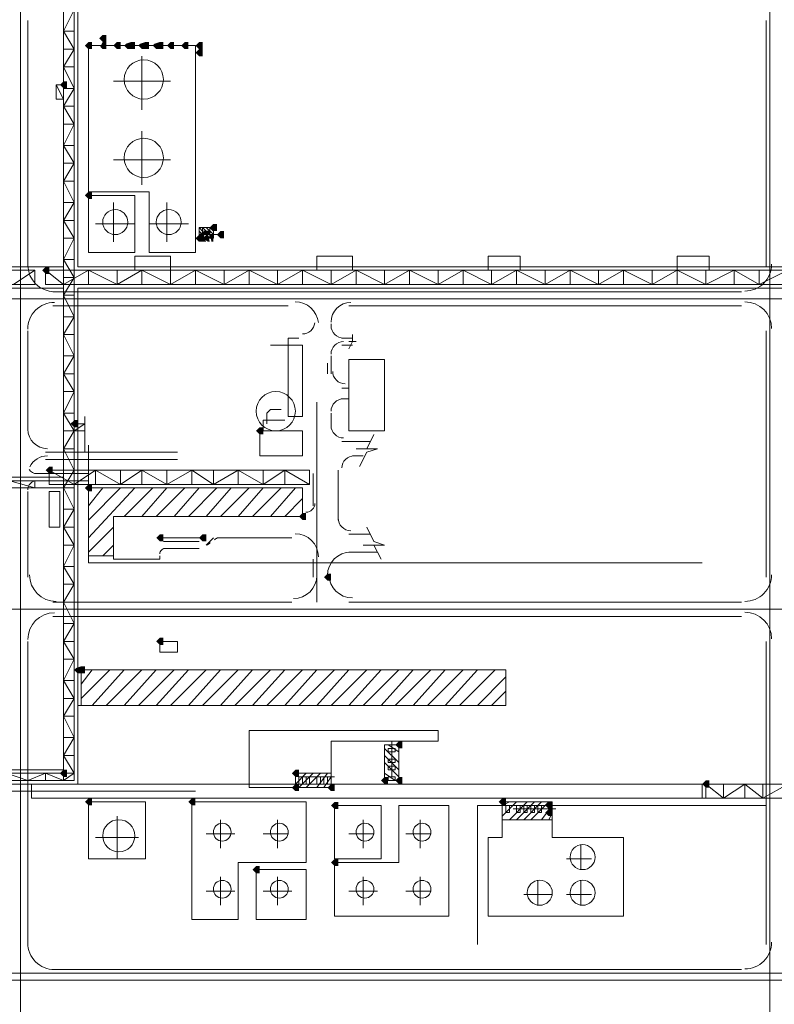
# Model space of a CAD drawing. Header units: millimetres. Extents: x -3176 to 162662, y -36434 to 57907.
# Tile 56 of 155: x 73850 to 76101, y 33837 to 36774. Entities that reach past the tile are written whole.
import ezdxf

# ---------------------------------------------------------------- set-up
doc = ezdxf.new("R2010")
doc.units = ezdxf.units.MM
doc.linetypes.add('1-Sheet - 32170-CIV-6170-DW-2035-015-01 - RZUTY$0$IMPORT-HIDDENX2 _6_', pattern=[238125000.0, 158750000.0, -79375000.0])
doc.layers.get('0').update_dxf_attribs({"lineweight": 5})
doc.layers.add('1-Sheet - 32170-CIV-6170-DW-2035-015-01 - RZUTY$0$CIV_KEYPLAN', color=8, linetype='Continuous', lineweight=0)
doc.layers.add('1-Sheet - 32170-CIV-6170-DW-2035-015-01 - RZUTY$0$PLAN ORIENTACYJNY _KEY PLAN__dwg _3_', color=8, linetype='Continuous', lineweight=0)

# ---------------------------------------------------------------- blocks, each defined once
blk = doc.blocks.new('1-Sheet - 32170-CIV-6170-DW-2035-015-01 - RZUTY$0$PLAN ORIENTACYJNY _KEY PLAN__dwg_A$Ccfc037ab-730732-A_KEY_PLAN')
at = {"layer": '1-Sheet - 32170-CIV-6170-DW-2035-015-01 - RZUTY$0$CIV_KEYPLAN'}
for points in [[(1196.69, 1132.21), (1197.76, 1132.21), (1197.76, 1134.34), (1196.69, 1134.34), (1195.63, 1133.27)], [(1193.5, 1130.08), (1193.5, 1132.21), (1192.43, 1132.21), (1191.37, 1131.14), (1192.43, 1130.08)], [(1196.69, 1130.08), (1197.76, 1130.08), (1197.76, 1132.21), (1196.69, 1132.21), (1195.98, 1130.79)], [(1202.01, 1130.08), (1202.01, 1132.21), (1200.95, 1132.21), (1199.88, 1131.14), (1200.95, 1130.08)], [(1205.21, 1130.08), (1205.21, 1132.21), (1203.61, 1131.68), (1203.08, 1131.14), (1204.14, 1130.08)], [(1206.27, 1130.08), (1206.27, 1132.21), (1205.21, 1132.21), (1205.21, 1130.08)], [(1209.46, 1130.08), (1209.46, 1132.21), (1207.87, 1131.68), (1207.33, 1131.14), (1208.4, 1130.08)], [(1209.46, 1130.08), (1210.53, 1130.08), (1210.53, 1132.21), (1209.46, 1132.21)], [(1213.72, 1130.08), (1213.72, 1132.21), (1212.12, 1131.68), (1211.59, 1131.14), (1212.66, 1130.08)], [(1214.79, 1130.08), (1214.79, 1132.21), (1213.72, 1132.21), (1213.72, 1130.08)], [(1217.11, 1130.08), (1217.98, 1130.08), (1217.98, 1132.21), (1216.91, 1132.21), (1215.85, 1131.14), (1216.91, 1130.08)], [(1222.24, 1130.08), (1222.24, 1132.21), (1221.17, 1132.21), (1220.11, 1131.14), (1221.17, 1130.08)], [(1225.43, 1130.08), (1226.49, 1130.08), (1226.49, 1132.21), (1225.43, 1132.21), (1224.36, 1131.14)], [(1225.43, 1127.95), (1226.49, 1127.95), (1226.49, 1130.08), (1225.43, 1130.08), (1224.36, 1129.02)], [(1184.98, 1118.37), (1186.05, 1118.37), (1186.05, 1120.5), (1184.98, 1120.5), (1183.92, 1119.44)], [(1193.5, 1085.38), (1193.5, 1087.5), (1192.43, 1087.5), (1191.37, 1086.44), (1192.43, 1085.38)], [(1225.96, 1074.2), (1227.03, 1074.73), (1227.56, 1074.73), (1227.56, 1075.8), (1225.96, 1075.26), (1225.43, 1074.73)], [(1228.09, 1074.73), (1228.62, 1074.73), (1228.62, 1075.8), (1227.56, 1075.8), (1227.56, 1074.73)], [(1230.22, 1075.8), (1230.75, 1075.8), (1230.75, 1077.93), (1229.69, 1077.93), (1228.62, 1076.86), (1229.69, 1075.8)], [(1232.88, 1073.67), (1232.88, 1075.8), (1231.82, 1075.8), (1230.75, 1074.73), (1231.82, 1073.67)], [(1226.49, 1072.6), (1225.78, 1074.02), (1225.96, 1074.2), (1225.43, 1074.73), (1224.36, 1073.67), (1225.43, 1072.6)], [(1226.49, 1072.6), (1227.56, 1072.6), (1226.85, 1074.02), (1227.03, 1074.73), (1225.96, 1074.2), (1225.43, 1073.67)], [(1228.62, 1072.6), (1228.09, 1074.73), (1227.03, 1074.2), (1226.49, 1073.67), (1228.09, 1072.6)], [(1229.69, 1072.6), (1229.69, 1074.73), (1228.62, 1074.73), (1229.15, 1072.6)], [(1180.73, 1063.02), (1180.73, 1065.15), (1179.66, 1065.15), (1178.6, 1064.09), (1179.66, 1063.02)], [(1188.18, 1017.26), (1189.24, 1017.26), (1189.24, 1019.38), (1188.18, 1019.38), (1187.11, 1018.32)], [(1243.52, 1015.13), (1244.59, 1015.13), (1244.59, 1017.26), (1243.52, 1017.26), (1242.46, 1016.19)], [(1180.73, 1003.42), (1181.79, 1003.42), (1181.79, 1005.55), (1180.73, 1005.55), (1179.66, 1004.48)], [(1193.5, 998.1), (1193.5, 1000.23), (1192.43, 1000.23), (1191.37, 999.16), (1192.43, 998.1)], [(1256.3, 989.58), (1257.36, 989.58), (1257.36, 991.71), (1256.3, 991.71), (1255.23, 990.65)], [(1214.79, 983.2), (1214.79, 985.32), (1213.72, 985.32), (1212.66, 984.26), (1213.72, 983.2)], [(1226.49, 983.2), (1227.56, 983.2), (1227.56, 985.32), (1226.49, 985.32), (1225.43, 984.26)], [(1264.81, 971.49), (1264.81, 973.62), (1263.75, 973.62), (1262.68, 972.55), (1263.75, 971.49)], [(1214.79, 952.33), (1214.79, 954.46), (1213.72, 954.46), (1212.66, 953.39), (1213.72, 952.33)], [(1190.3, 943.81), (1190.3, 945.94), (1188.71, 945.41), (1188.18, 944.88), (1189.24, 943.81)], [(1191.37, 943.81), (1191.37, 945.94), (1190.3, 945.94), (1190.3, 943.81)], [(1286.1, 921.46), (1286.1, 923.59), (1285.03, 923.59), (1283.97, 922.53), (1285.03, 921.46)], [(1186.05, 912.95), (1186.05, 915.08), (1184.98, 915.08), (1183.92, 914.01), (1184.98, 912.95)], [(1255.23, 912.95), (1255.23, 915.08), (1254.17, 915.08), (1253.1, 914.01), (1254.17, 912.95)], [(1255.23, 908.69), (1255.23, 910.82), (1254.17, 910.82), (1253.1, 909.75), (1254.17, 908.69)], [(1265.88, 908.69), (1265.88, 910.82), (1264.81, 910.82), (1263.75, 909.75), (1264.81, 908.69)], [(1281.84, 910.82), (1281.84, 912.95), (1280.78, 912.95), (1279.71, 911.88), (1280.78, 910.82)], [(1285.03, 910.82), (1286.1, 910.82), (1286.1, 912.95), (1285.03, 912.95), (1283.97, 911.88)], [(1376.57, 909.75), (1377.63, 909.75), (1377.63, 911.88), (1376.57, 911.88), (1375.51, 910.82)], [(1193.5, 904.43), (1193.5, 906.56), (1192.43, 906.56), (1191.37, 905.5), (1192.43, 904.43)], [(1224.36, 904.43), (1224.36, 906.56), (1223.3, 906.56), (1222.24, 905.5), (1223.3, 904.43)], [(1266.94, 903.37), (1266.94, 905.5), (1265.88, 905.5), (1264.81, 904.43), (1265.88, 903.37)], [(1316.97, 904.43), (1316.97, 906.56), (1315.9, 906.56), (1314.84, 905.5), (1315.9, 904.43)], [(1329.74, 903.37), (1330.8, 903.37), (1330.8, 905.5), (1329.74, 905.5), (1328.67, 904.43)], [(1330.8, 901.24), (1330.8, 903.37), (1329.74, 903.37), (1328.67, 902.3), (1329.74, 901.24)], [(1266.94, 886.34), (1266.94, 888.47), (1265.88, 888.47), (1264.81, 887.4), (1265.88, 886.34)], [(1243.52, 884.21), (1243.52, 886.34), (1242.46, 886.34), (1241.39, 885.27), (1242.46, 884.21)]]:
    blk.add_hatch(color=256, dxfattribs=at).paths.add_polyline_path(points)
for p, q in [((1174.34, 1138.59), (1174.34, 1065.15)), ((1394.66, 1138.59), (1394.66, 1065.15)), ((1184.98, 1135.4), (1188.18, 1135.4)), ((1208.4, 1111.99), (1208.4, 1127.95)), ((1184.98, 1124.76), (1188.18, 1124.76)), ((1199.88, 1120.5), (1216.91, 1120.5)), ((1184.98, 1113.05), (1188.18, 1113.05)), ((1208.4, 1089.63), (1208.4, 1105.6)), ((1184.98, 1101.34), (1188.18, 1101.34)), ((1199.88, 1097.08), (1216.91, 1097.08)), ((1184.98, 1090.7), (1188.18, 1090.7)), ((1199.88, 1072.6), (1199.88, 1084.31)), ((1215.85, 1072.6), (1215.85, 1084.31)), ((1184.98, 1078.99), (1188.18, 1078.99)), ((1194.56, 1077.93), (1206.27, 1077.93)), ((1210.53, 1077.93), (1222.24, 1077.93)), ((1184.98, 1067.28), (1188.18, 1067.28)), ((1170.08, 1059.83), (1176.47, 1064.09)), ((1387.21, 1057.7), (1181.79, 1057.7)), ((1184.98, 1056.64), (1188.18, 1056.64)), ((1181.79, 1053.44), (1252.04, 1053.44)), ((1387.21, 1053.44), (1270.13, 1053.44)), ((1174.34, 1045.99), (1174.34, 1016.19)), ((1264.81, 1048.12), (1264.81, 1047.06)), ((1394.66, 1045.99), (1394.66, 972.55)), ((1184.98, 1044.93), (1188.18, 1044.93)), ((1271.2, 1043.87), (1268, 1043.87)), ((1268, 1041.74), (1271.2, 1041.74)), ((1272.26, 1042.8), (1270.13, 1042.8)), ((1264.81, 1038.54), (1264.81, 1033.22)), ((1263.75, 1033.22), (1263.75, 1036.41)), ((1184.98, 1033.22), (1188.18, 1033.22)), ((1270.13, 1028.96), (1268, 1028.96)), ((1270.13, 1025.77), (1268, 1025.77)), ((1260.55, 1024.71), (1260.55, 965.1)), ((1184.98, 1021.51), (1188.18, 1021.51)), ((1191.37, 1020.45), (1191.37, 1009.81)), ((1264.81, 1021.51), (1264.81, 1017.26)), ((1191.37, 1016.19), (1184.98, 1016.19)), ((1277.58, 1015.13), (1275.45, 1010.87)), ((1184.98, 1010.87), (1188.18, 1010.87)), ((1268, 1013), (1276.52, 1013)), ((1179.66, 1009.81), (1219.04, 1009.81)), ((1179.66, 1007.68), (1219.04, 1007.68)), ((1274.39, 1008.74), (1271.2, 1008.74)), ((1192.43, 1003.42), (1176.47, 1003.42)), ((1223.3, 1004.48), (1223.3, 1000.23)), ((1259.49, 993.84), (1259.49, 1003.42)), ((1266.94, 989.58), (1266.94, 1004.48)), ((1192.43, 1001.29), (1162.63, 1001.29)), ((1192.43, 993.84), (1196.69, 999.16)), ((1192.43, 989.58), (1202.01, 999.16)), ((1192.43, 984.26), (1206.27, 999.16)), ((1203.08, 990.65), (1211.59, 999.16)), ((1208.4, 990.65), (1215.85, 999.16)), ((1212.66, 990.65), (1221.17, 999.16)), ((1217.98, 990.65), (1225.43, 999.16)), ((1222.24, 990.65), (1230.75, 999.16)), ((1227.56, 990.65), (1235.01, 999.16)), ((1231.82, 990.65), (1240.33, 999.16)), ((1237.14, 990.65), (1244.59, 999.16)), ((1241.39, 990.65), (1249.91, 999.16)), ((1246.72, 990.65), (1254.17, 999.16)), ((1174.34, 998.1), (1174.34, 972.55)), ((1250.97, 990.65), (1256.3, 995.97)), ((1184.98, 987.45), (1188.18, 987.45)), ((1192.43, 980), (1199.88, 987.45)), ((1214.79, 984.26), (1225.43, 984.26)), ((1227.56, 982.13), (1229.69, 984.26)), ((1230.75, 984.26), (1253.1, 984.26)), ((1276.52, 985.32), (1270.13, 985.32)), ((1196.69, 978.94), (1199.88, 982.13)), ((1214.79, 983.2), (1225.43, 983.2)), ((1277.58, 982.13), (1279.71, 977.87)), ((1199.88, 978.94), (1192.43, 978.94)), ((1214.79, 981.07), (1225.43, 981.07)), ((1278.65, 980), (1270.13, 980)), ((1184.98, 975.75), (1188.18, 975.75)), ((1259.49, 972.55), (1259.49, 977.87)), ((1181.79, 965.1), (1253.1, 965.1)), ((1387.21, 965.1), (1270.13, 965.1)), ((1387.21, 960.84), (1181.79, 960.84)), ((1174.34, 953.39), (1174.34, 862.92)), ((1184.98, 953.39), (1188.18, 953.39)), ((1394.66, 953.39), (1394.66, 862.92)), ((1190.3, 940.62), (1193.5, 944.88)), ((1190.3, 936.36), (1198.82, 944.88)), ((1190.3, 934.23), (1190.3, 944.88)), ((1193.5, 934.23), (1203.08, 944.88)), ((1197.76, 934.23), (1208.4, 944.88)), ((1203.08, 934.23), (1212.66, 944.88)), ((1207.33, 934.23), (1217.98, 944.88)), ((1212.66, 934.23), (1222.24, 944.88)), ((1216.91, 934.23), (1227.56, 944.88)), ((1222.24, 934.23), (1231.82, 944.88)), ((1226.49, 934.23), (1237.14, 944.88)), ((1231.82, 934.23), (1241.39, 944.88)), ((1236.07, 934.23), (1246.72, 944.88)), ((1241.39, 934.23), (1250.97, 944.88)), ((1245.65, 934.23), (1256.3, 944.88)), ((1250.97, 934.23), (1260.55, 944.88)), ((1255.23, 934.23), (1265.88, 944.88)), ((1260.55, 934.23), (1270.13, 944.88)), ((1264.81, 934.23), (1275.45, 944.88)), ((1270.13, 934.23), (1279.71, 944.88)), ((1274.39, 934.23), (1285.03, 944.88)), ((1279.71, 934.23), (1289.29, 944.88)), ((1283.97, 934.23), (1294.61, 944.88)), ((1289.29, 934.23), (1298.87, 944.88)), ((1293.55, 934.23), (1304.19, 944.88)), ((1298.87, 934.23), (1308.45, 944.88)), ((1303.13, 934.23), (1313.77, 944.88)), ((1184.98, 941.69), (1188.18, 941.69)), ((1308.45, 934.23), (1316.97, 942.75)), ((1312.71, 934.23), (1316.97, 938.49)), ((1188.18, 936.36), (1184.98, 936.36)), ((1184.98, 931.04), (1188.18, 931.04)), ((1285.03, 920.4), (1281.84, 922.53)), ((1282.91, 923.59), (1282.91, 912.95)), ((1285.03, 917.21), (1280.78, 921.46)), ((1285.03, 915.08), (1280.78, 919.33)), ((1285.03, 912.95), (1280.78, 917.21)), ((1179.66, 914.01), (1179.66, 911.88)), ((1254.17, 910.82), (1257.36, 914.01)), ((1255.23, 909.75), (1259.49, 914.01)), ((1257.36, 909.75), (1261.62, 914.01)), ((1260.55, 909.75), (1263.75, 914.01)), ((1256.3, 910.82), (1256.3, 912.95)), ((1257.36, 912.95), (1257.36, 910.82)), ((1258.42, 910.82), (1258.42, 912.95)), ((1260.55, 912.95), (1260.55, 910.82)), ((1261.62, 910.82), (1261.62, 912.95)), ((1262.68, 909.75), (1264.81, 912.95)), ((1262.68, 912.95), (1262.68, 910.82)), ((1263.75, 910.82), (1263.75, 912.95)), ((1375.51, 910.82), (1375.51, 906.56)), ((1381.89, 906.56), (1381.89, 910.82)), ((1393.6, 906.56), (1393.6, 910.82)), ((1120.06, 908.69), (1224.36, 908.69)), ((1315.9, 904.43), (1318.03, 905.5)), ((1315.9, 901.24), (1320.16, 905.5)), ((1318.03, 900.18), (1323.35, 905.5)), ((1320.16, 900.18), (1325.48, 905.5)), ((1322.29, 900.18), (1327.61, 905.5)), ((1324.42, 900.18), (1329.74, 905.5)), ((1319.09, 903.37), (1331.87, 903.37)), ((1327.61, 900.18), (1330.8, 904.43)), ((1329.74, 904.43), (1329.74, 902.3)), ((1329.74, 900.18), (1330.8, 902.3)), ((1200.95, 901.24), (1200.95, 888.47)), ((1231.82, 891.66), (1231.82, 900.18)), ((1248.85, 891.66), (1248.85, 900.18)), ((1274.39, 891.66), (1274.39, 900.18)), ((1291.42, 891.66), (1291.42, 900.18)), ((1330.8, 900.18), (1315.9, 900.18)), ((1207.33, 894.85), (1194.56, 894.85)), ((1227.56, 895.92), (1236.07, 895.92)), ((1244.59, 895.92), (1252.04, 895.92)), ((1270.13, 895.92), (1277.58, 895.92)), ((1287.16, 895.92), (1294.61, 895.92)), ((1339.32, 885.27), (1339.32, 892.72)), ((1335.06, 888.47), (1342.51, 888.47)), ((1231.82, 874.63), (1231.82, 883.15)), ((1248.85, 874.63), (1248.85, 883.15)), ((1274.39, 874.63), (1274.39, 883.15)), ((1291.42, 874.63), (1291.42, 883.15)), ((1326.54, 874.63), (1326.54, 882.08)), ((1339.32, 874.63), (1339.32, 882.08)), ((1227.56, 878.89), (1236.07, 878.89)), ((1244.59, 878.89), (1253.1, 878.89)), ((1270.13, 878.89), (1278.65, 878.89)), ((1287.16, 878.89), (1294.61, 878.89)), ((1322.29, 877.82), (1330.8, 877.82)), ((1335.06, 877.82), (1342.51, 877.82)), ((1181.79, 855.47), (1387.21, 855.47)), ((637.89, 852.28), (1657.57, 852.28))]:
    blk.add_line(p, q, dxfattribs=at)
at = {"layer": '1-Sheet - 32170-CIV-6170-DW-2035-015-01 - RZUTY$0$CIV_KEYPLAN', "flags": 128}
for points in [[(1175.4, 910.82), (1175.4, 906.56), (1404.24, 906.56), (1404.24, 1338.7)], [(1184.98, 911.88), (1184.98, 1187.56), (1189.24, 1187.56), (1189.24, 1065.15), (1399.99, 1065.15), (1399.99, 1246.1)], [(1188.18, 914.01), (1154.12, 914.01), (1154.12, 911.88), (1188.18, 911.88), (1188.18, 1186.49), (1184.98, 1181.17), (1188.18, 1175.85)], [(1188.18, 1130.08), (1184.98, 1135.4), (1188.18, 1141.79), (1184.98, 1141.79)], [(1188.18, 1118.37), (1184.98, 1124.76), (1188.18, 1130.08), (1184.98, 1130.08)], [(1184.98, 1119.44), (1182.85, 1119.44), (1182.85, 1115.18), (1184.98, 1115.18), (1182.85, 1119.44)], [(1188.18, 1107.73), (1184.98, 1113.05), (1188.18, 1118.37), (1184.98, 1118.37)], [(1188.18, 1096.02), (1184.98, 1101.34), (1188.18, 1107.73), (1184.98, 1107.73)], [(1188.18, 1084.31), (1184.98, 1090.7), (1188.18, 1096.02), (1184.98, 1096.02)], [(1188.18, 1073.67), (1184.98, 1078.99), (1188.18, 1084.31), (1184.98, 1084.31)], [(1225.43, 1074.73), (1226.49, 1073.67), (1226.49, 1076.86), (1227.56, 1075.8), (1227.56, 1073.67)], [(1229.69, 1073.67), (1225.43, 1073.67), (1225.43, 1076.86), (1229.69, 1076.86), (1229.69, 1073.67), (1228.62, 1074.73)], [(1227.56, 1076.86), (1229.69, 1074.73), (1228.62, 1075.8), (1226.49, 1075.8), (1225.43, 1076.86)], [(1231.82, 1074.73), (1226.49, 1074.73), (1225.43, 1075.8)], [(1227.56, 1074.73), (1228.62, 1073.67), (1228.62, 1076.86), (1229.69, 1075.8)], [(1188.18, 1061.96), (1184.98, 1067.28), (1188.18, 1073.67), (1184.98, 1073.67)], [(1208.4, 1064.09), (1216.91, 1059.83), (1216.91, 1068.35), (1206.27, 1068.35), (1206.27, 1064.09)], [(1271.2, 1064.09), (1271.2, 1068.35), (1260.55, 1068.35), (1260.55, 1064.09)], [(1321.22, 1064.09), (1321.22, 1068.35), (1311.64, 1068.35), (1311.64, 1064.09)], [(1377.63, 1064.09), (1377.63, 1068.35), (1368.06, 1068.35), (1368.06, 1059.83)], [(903.99, 910.82), (903.99, 1065.15), (1184.98, 1065.15)], [(905.05, 1059.83), (1176.47, 1059.83), (1176.47, 1064.09), (908.25, 1064.09), (908.25, 909.75), (905.05, 909.75), (905.05, 1059.83), (908.25, 1055.57)], [(1959.85, 1064.09), (1970.49, 1059.83), (1179.66, 1059.83), (1179.66, 1064.09), (1401.05, 1064.09), (1392.54, 1059.83)], [(1179.66, 1064.09), (1184.98, 1059.83), (1192.43, 1064.09), (1192.43, 1059.83)], [(1192.43, 1064.09), (1200.95, 1059.83), (1200.95, 1064.09)], [(1200.95, 1059.83), (1208.4, 1064.09), (1208.4, 1059.83)], [(1216.91, 1059.83), (1224.36, 1064.09), (1224.36, 1059.83)], [(1224.36, 1064.09), (1232.88, 1059.83), (1232.88, 1064.09)], [(1232.88, 1059.83), (1240.33, 1064.09), (1240.33, 1059.83)], [(1240.33, 1064.09), (1248.85, 1059.83), (1248.85, 1064.09)], [(1248.85, 1059.83), (1256.3, 1064.09), (1256.3, 1059.83)], [(1256.3, 1064.09), (1264.81, 1059.83), (1264.81, 1064.09)], [(1264.81, 1059.83), (1272.26, 1064.09), (1272.26, 1059.83)], [(1272.26, 1064.09), (1280.78, 1059.83), (1280.78, 1064.09)], [(1280.78, 1059.83), (1288.23, 1064.09), (1288.23, 1059.83)], [(1288.23, 1064.09), (1296.74, 1059.83), (1296.74, 1064.09)], [(1296.74, 1059.83), (1304.19, 1064.09), (1304.19, 1059.83)], [(1304.19, 1064.09), (1312.71, 1059.83), (1312.71, 1064.09)], [(1312.71, 1059.83), (1320.16, 1064.09), (1320.16, 1059.83)], [(1320.16, 1064.09), (1328.67, 1059.83), (1328.67, 1064.09)], [(1328.67, 1059.83), (1336.12, 1064.09), (1336.12, 1059.83)], [(1336.12, 1064.09), (1344.64, 1059.83), (1344.64, 1064.09)], [(1344.64, 1059.83), (1352.09, 1064.09), (1352.09, 1059.83)], [(1352.09, 1064.09), (1360.6, 1059.83), (1360.6, 1064.09)], [(1360.6, 1059.83), (1368.06, 1064.09), (1376.57, 1059.83), (1376.57, 1064.09)], [(1376.57, 1059.83), (1385.09, 1064.09), (1385.09, 1059.83)], [(1385.09, 1064.09), (1392.54, 1059.83), (1392.54, 1064.09)], [(1188.18, 1050.25), (1184.98, 1056.64), (1188.18, 1061.96), (1184.98, 1061.96)], [(1184.98, 1058.77), (909.31, 1058.77), (909.31, 918.27), (947.63, 918.27)], [(1189.24, 910.82), (1189.24, 1058.77), (1399.99, 1058.77), (1399.99, 910.82)], [(1188.18, 1038.54), (1184.98, 1044.93), (1188.18, 1050.25), (1184.98, 1050.25)], [(1255.23, 1043.87), (1252.04, 1043.87), (1252.04, 1020.45), (1256.3, 1020.45), (1256.3, 1041.74), (1246.72, 1041.74)], [(1271.2, 1044.93), (1271.2, 1042.8), (1270.13, 1040.67)], [(1184.98, 1002.35), (1151.99, 1002.35), (1151.99, 1041.74), (1117.93, 1041.74), (1117.93, 995.97), (1124.31, 995.97), (1124.31, 987.45), (1133.89, 987.45), (1133.89, 995.97), (1151.99, 995.97), (1151.99, 999.16), (1188.18, 999.16)], [(1188.18, 1027.9), (1184.98, 1033.22), (1188.18, 1038.54), (1184.98, 1038.54)], [(1188.18, 1016.19), (1184.98, 1021.51), (1188.18, 1027.9), (1184.98, 1027.9)], [(1249.91, 1022.58), (1246.72, 1022.58), (1245.65, 1021.51), (1245.65, 1018.32)], [(1244.59, 1016.19), (1244.59, 1019.38), (1250.97, 1019.38)], [(1188.18, 992.78), (1184.98, 999.16), (1188.18, 1004.48), (1184.98, 1010.87), (1188.18, 1016.19), (1191.37, 1018.32), (1188.18, 1018.32)], [(1192.43, 1011.93), (1192.43, 976.81), (1375.51, 976.81)], [(1272.26, 1010.87), (1278.65, 1010.87), (1275.45, 1009.81), (1273.33, 1005.55)], [(1162.63, 1002.35), (1162.63, 999.16), (1169.02, 1001.29), (1176.47, 999.16), (1176.47, 1001.29)], [(1250.97, 1004.48), (1258.42, 1000.23), (1180.73, 1000.23), (1180.73, 1004.48), (1258.42, 1004.48), (1258.42, 1000.23)], [(1180.73, 1004.48), (1188.18, 1000.23), (1194.56, 1004.48), (1194.56, 1000.23)], [(1194.56, 1004.48), (1202.01, 1000.23), (1202.01, 1004.48)], [(1202.01, 1000.23), (1208.4, 1004.48), (1208.4, 1000.23)], [(1208.4, 1004.48), (1215.85, 1000.23), (1215.85, 1004.48)], [(1215.85, 1000.23), (1223.3, 1004.48), (1229.69, 1000.23), (1229.69, 1004.48)], [(1229.69, 1000.23), (1237.14, 1004.48), (1237.14, 1000.23)], [(1237.14, 1004.48), (1244.59, 1000.23), (1244.59, 1004.48)], [(1244.59, 1000.23), (1250.97, 1004.48), (1250.97, 1000.23)], [(1192.43, 999.16), (1256.3, 999.16), (1256.3, 990.65), (1199.88, 990.65), (1199.88, 977.87), (1213.72, 977.87), (1213.72, 978.94)], [(1188.18, 982.13), (1184.98, 987.45), (1188.18, 992.78), (1184.98, 992.78)], [(1275.45, 987.45), (1277.58, 983.2), (1280.78, 982.13), (1274.39, 982.13)], [(1188.18, 970.42), (1184.98, 975.75), (1188.18, 982.13), (1184.98, 982.13)], [(1188.18, 958.72), (1184.98, 965.1), (1188.18, 970.42), (1184.98, 970.42)], [(1188.18, 948.07), (1184.98, 953.39), (1188.18, 958.72), (1184.98, 958.72)], [(1188.18, 924.66), (1184.98, 931.04), (1188.18, 936.36), (1184.98, 941.69), (1188.18, 948.07), (1184.98, 948.07)], [(1189.24, 944.88), (1316.97, 944.88), (1316.97, 934.23), (1189.24, 934.23)], [(1184.98, 919.33), (1188.18, 924.66), (1184.98, 924.66)], [(1188.18, 919.33), (1184.98, 919.33), (1188.18, 914.01), (1184.98, 911.88), (1179.66, 914.01), (1174.34, 911.88), (1167.95, 914.01), (1167.95, 911.88)], [(1184.98, 915.08), (1153.05, 915.08), (1153.05, 910.82)], [(1254.17, 909.75), (1254.17, 914.01), (1264.81, 914.01)], [(1281.84, 911.88), (1281.84, 912.95), (1283.97, 912.95), (1283.97, 911.88), (1280.78, 914.01)], [(1142.41, 882.08), (1142.41, 910.82), (1401.05, 910.82), (1393.6, 906.56), (1388.28, 910.82)], [(1265.88, 912.95), (1255.23, 912.95), (1255.23, 910.82)], [(1376.57, 906.56), (1376.57, 910.82), (1381.89, 906.56), (1388.28, 910.82), (1388.28, 906.56)], [(1394.66, 904.43), (1308.45, 904.43), (1308.45, 862.92)], [(1318.03, 904.43), (1318.03, 902.3), (1316.97, 902.3), (1316.97, 904.43)], [(1320.16, 904.43), (1320.16, 902.3), (1321.22, 902.3), (1321.22, 904.43)], [(1322.29, 904.43), (1322.29, 902.3), (1323.35, 902.3), (1323.35, 904.43)], [(1325.48, 904.43), (1325.48, 902.3), (1324.42, 902.3), (1324.42, 904.43)], [(1327.61, 904.43), (1327.61, 902.3), (1326.54, 902.3), (1326.54, 904.43)]]:
    blk.add_lwpolyline(points, dxfattribs=at)
for points in [[(1192.43, 1131.14), (1224.36, 1131.14), (1224.36, 1069.41), (1210.53, 1069.41), (1210.53, 1087.5), (1192.43, 1087.5)], [(1192.43, 1086.44), (1206.27, 1086.44), (1206.27, 1069.41), (1192.43, 1069.41)], [(1270.13, 1037.48), (1280.78, 1037.48), (1280.78, 1016.19), (1270.13, 1016.19)], [(1243.52, 1016.19), (1256.3, 1016.19), (1256.3, 1008.74), (1243.52, 1008.74)], [(1183.92, 987.45), (1183.92, 998.1), (1180.73, 998.1), (1180.73, 987.45)], [(1213.72, 953.39), (1219.04, 953.39), (1219.04, 950.2), (1213.72, 950.2)], [(1264.81, 909.75), (1240.33, 909.75), (1240.33, 926.78), (1296.74, 926.78), (1296.74, 923.59), (1264.81, 923.59)], [(1285.03, 911.88), (1280.78, 911.88), (1280.78, 922.53), (1285.03, 922.53)], [(1283.97, 921.46), (1281.84, 921.46), (1281.84, 920.4), (1283.97, 920.4)], [(1283.97, 918.27), (1281.84, 918.27), (1281.84, 917.21), (1283.97, 917.21)], [(1283.97, 916.14), (1281.84, 916.14), (1281.84, 915.08), (1283.97, 915.08)], [(1192.43, 905.5), (1209.46, 905.5), (1209.46, 888.47), (1192.43, 888.47)], [(1223.3, 905.5), (1257.36, 905.5), (1257.36, 887.4), (1237.14, 887.4), (1237.14, 870.37), (1223.3, 870.37)], [(1330.8, 905.5), (1315.9, 905.5), (1315.9, 894.85), (1311.64, 894.85), (1311.64, 871.44), (1352.09, 871.44), (1352.09, 894.85), (1330.8, 894.85)], [(1265.88, 904.43), (1279.71, 904.43), (1279.71, 888.47), (1265.88, 888.47)], [(1265.88, 887.4), (1265.88, 871.44), (1299.94, 871.44), (1299.94, 904.43), (1285.03, 904.43), (1285.03, 887.4)], [(1242.46, 885.27), (1257.36, 885.27), (1257.36, 870.37), (1242.46, 870.37)]]:
    blk.add_lwpolyline(points, close=True, dxfattribs=at)
at = {"layer": '1-Sheet - 32170-CIV-6170-DW-2035-015-01 - RZUTY$0$CIV_KEYPLAN'}
for centre, radius in [((1208.93, 1121.03), 5.85), ((1208.93, 1097.62), 5.85), ((1200.42, 1078.46), 3.73), ((1216.38, 1078.46), 3.73), ((1248.31, 1022.05), 5.85), ((1201.48, 895.39), 4.79), ((1232.35, 896.45), 2.66), ((1249.38, 896.45), 2.66), ((1274.92, 896.45), 2.66), ((1291.95, 896.45), 2.66), ((1339.85, 889), 3.73), ((1232.35, 879.42), 2.66), ((1249.38, 879.42), 2.66), ((1274.92, 879.42), 2.66), ((1291.95, 879.42), 2.66), ((1327.08, 878.36), 3.73), ((1339.85, 878.36), 3.73)]:
    blk.add_circle(centre, radius, dxfattribs=at)
for centre, radius, start, end in [((1182.32, 1065.69), 7.98, 179.9989, 269.9937), ((1388.25, 1065.87), 7.98, 269.9981, 0.0364), ((1254.13, 1047.78), 6.92, 5.7074, 90), ((1388.25, 1046.71), 7.98, 0.0385, 90), ((1182.32, 1046.53), 7.98, 89.9981, 180.0019), ((1270.67, 1048.65), 5.85, 90.0028, 179.9972), ((1256.26, 1048.84), 3.73, 270.0035, 353.1425), ((1268.54, 1047.59), 3.73, 180.0028, 269.9972), ((1268.54, 1039.08), 3.73, 90.0028, 179.9972), ((1269.03, 1033.94), 3.73, 179.9999, 270.0001), ((1268.54, 1022.05), 3.73, 90.0028, 179.9972), ((1180.19, 1016.72), 5.85, 180.0028, 269.9972), ((1268.54, 1017.79), 3.73, 180.0028, 269.9972), ((1180.19, 1002.89), 5.85, 89.9953, 153.8769), ((1271.73, 1005.02), 3.73, 90, 178.6245), ((1177, 1006.08), 2.66, 211.2188, 269.9985), ((1177, 998.63), 2.66, 89.9957, 180.0043), ((1257.32, 994.56), 2.66, 270.0001, 359.9999), ((1270.67, 990.12), 3.73, 178.635, 269.9897), ((1231.28, 982.66), 1.6, 90.0198, 139.2273), ((1254.13, 978.59), 6.92, 0, 90), ((1227.35, 983.76), 1.64, 277.281, 327.2313), ((1215.32, 979.47), 1.6, 89.3355, 180.0183), ((1270.67, 973.08), 6.92, 90.0001, 179.9999), ((1182.82, 973.27), 7.98, 180.0019, 269.9854), ((1253.64, 973.08), 6.92, 270.0001, 359.9999), ((1271.16, 973.27), 6.92, 180, 270), ((1388.25, 973.27), 7.98, 269.9871, 0.0365), ((1182.32, 953.93), 7.98, 90.0146, 180.0003), ((1388.25, 954.11), 7.98, 0.0366, 90.0146), ((1182.32, 863.45), 7.98, 179.9981, 270.0019), ((1388.25, 863.63), 7.98, 269.9981, 0.0364)]:
    blk.add_arc(centre, radius, start, end, dxfattribs=at)
blk = doc.blocks.new('1-Sheet - 32170-CIV-6170-DW-2035-015-01 - RZUTY$0$PLAN ORIENTACYJNY _KEY PLAN__dwg_A$Cf23b0f8a-730733-A_KEY_PLAN')
at = {"layer": '1-Sheet - 32170-CIV-6170-DW-2035-015-01 - RZUTY$0$CIV_KEYPLAN', "linetype": '1-Sheet - 32170-CIV-6170-DW-2035-015-01 - RZUTY$0$IMPORT-HIDDENX2 _6_'}
for p, q in [((1172.21, 2850.11), (1172.21, 189.17)), ((1395.73, 2850.11), (1395.73, 189.17)), ((68.45, 1055.57), (3245.61, 1055.57)), ((68.45, 962.97), (3245.61, 962.97)), ((68.45, 854.41), (3245.61, 854.41))]:
    blk.add_line(p, q, dxfattribs=at)
blk = doc.blocks.new('1-Sheet - 32170-CIV-6170-DW-2035-015-01 - RZUTY')
at = {"layer": '1-Sheet - 32170-CIV-6170-DW-2035-015-01 - RZUTY$0$PLAN ORIENTACYJNY _KEY PLAN__dwg _3_', "color": 252}
for name in ['1-Sheet - 32170-CIV-6170-DW-2035-015-01 - RZUTY$0$PLAN ORIENTACYJNY _KEY PLAN__dwg_A$Cf23b0f8a-730733-A_KEY_PLAN', '1-Sheet - 32170-CIV-6170-DW-2035-015-01 - RZUTY$0$PLAN ORIENTACYJNY _KEY PLAN__dwg_A$Ccfc037ab-730732-A_KEY_PLAN']:
    blk.add_blockref(name, (2763.96, 0), dxfattribs=at)

msp = doc.modelspace()

# ---------------------------------------------------------------- block references
at = {"xscale": 10, "yscale": 10, "zscale": 10}
msp.add_blockref('1-Sheet - 32170-CIV-6170-DW-2035-015-01 - RZUTY', (34491.45, 25385.65), dxfattribs=at)

doc.saveas('drawing.dxf')
